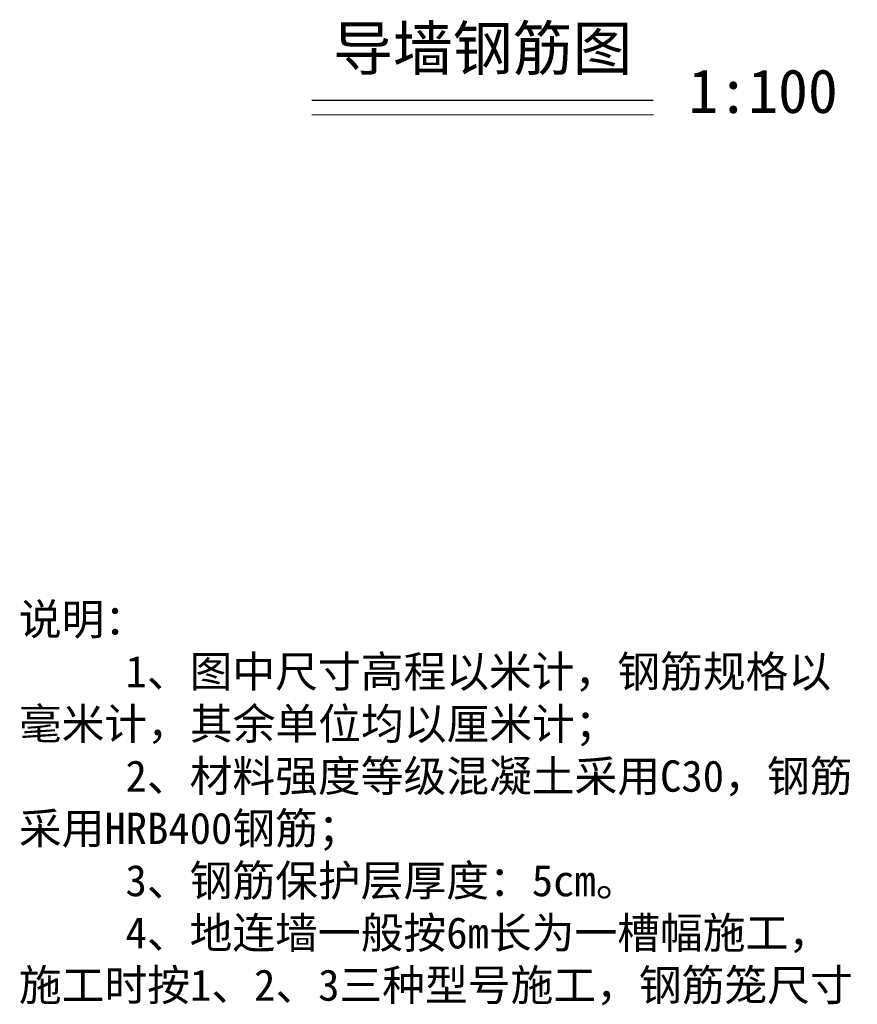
# Model space of a CAD drawing. Header units: millimetres. Extents: x -347 to 6927, y -2179 to 791.
# Tile 6 of 14: x 2590 to 3258, y -805 to -19. Entities that reach past the tile are written whole.
import ezdxf

# ---------------------------------------------------------------- set-up
doc = ezdxf.new("R2010")
doc.units = ezdxf.units.MM
doc.header["$MEASUREMENT"] = 0
doc.layers.add('钢筋', color=12, linetype='Continuous', lineweight=30)
doc.styles.get("Standard").update_dxf_attribs({"font": 'simfang_0.ttf'})

msp = doc.modelspace()

# ---------------------------------------------------------------- linework, layer by layer
at = {"layer": '钢筋', "lineweight": 30}
msp.add_line((2822.91, -83.46), (3095.04, -83.46), dxfattribs=at)
at = {"layer": '钢筋', "lineweight": 9}
msp.add_line((2822.91, -95.11), (3095.32, -95.11), dxfattribs=at)

# ---------------------------------------------------------------- texts
at = {"layer": '钢筋', "color": 3, "lineweight": 9, "attachment_point": 1}
for s, insert, char_height, width in [('导墙钢筋图', (2839.73, -24.65), 35, 427.2501), ('1:100', (3123.14, -58.77), 35, 427.2501), ('说明：\\P     1、图中尺寸高程以米计，钢筋规格以毫米计，其余单位均以厘米计；\\P     2、材料强度等级混凝土采用C30，钢筋采用HRB400钢筋；\\P     3、钢筋保护层厚度：5cm。\\P     4、地连墙一般按6m长为一槽幅施工，施工时按1、2、3三种型号施工，钢筋笼尺寸见钢筋笼平面图，主筋间距等不变。施工局部槽幅可调整，最小槽幅长度不小于2.8m\\P     5、钢筋制作施工严格按规范要求，钢筋锚固长度满足规范要求，纵向受力钢筋与加劲筋之间及箍筋与起吊钢筋之间采用焊接.纵向受力筋与箍筋间一半焊接、一半绑扎搭接。焊接搭接双面焊不下于5d，单面焊不小于10d。钢筋笼刚度不能满足起吊要求时须沿桁架加一道直径20的圆钢剪力撑。\\P     6、钢筋笼起吊点、悬挂筋、起吊筋、钢筋笼固定环根据钢筋笼重量、起吊机具及起吊方法，合理布置，可根据施工情况调整。\\P     7、公、母头位置处垂直钢筋为3 16。', (2589.26, -484.97), 25, 676.442)]:
    msp.add_mtext(s, dxfattribs=dict(at, insert=insert, char_height=char_height, width=width))

doc.saveas('drawing.dxf')
